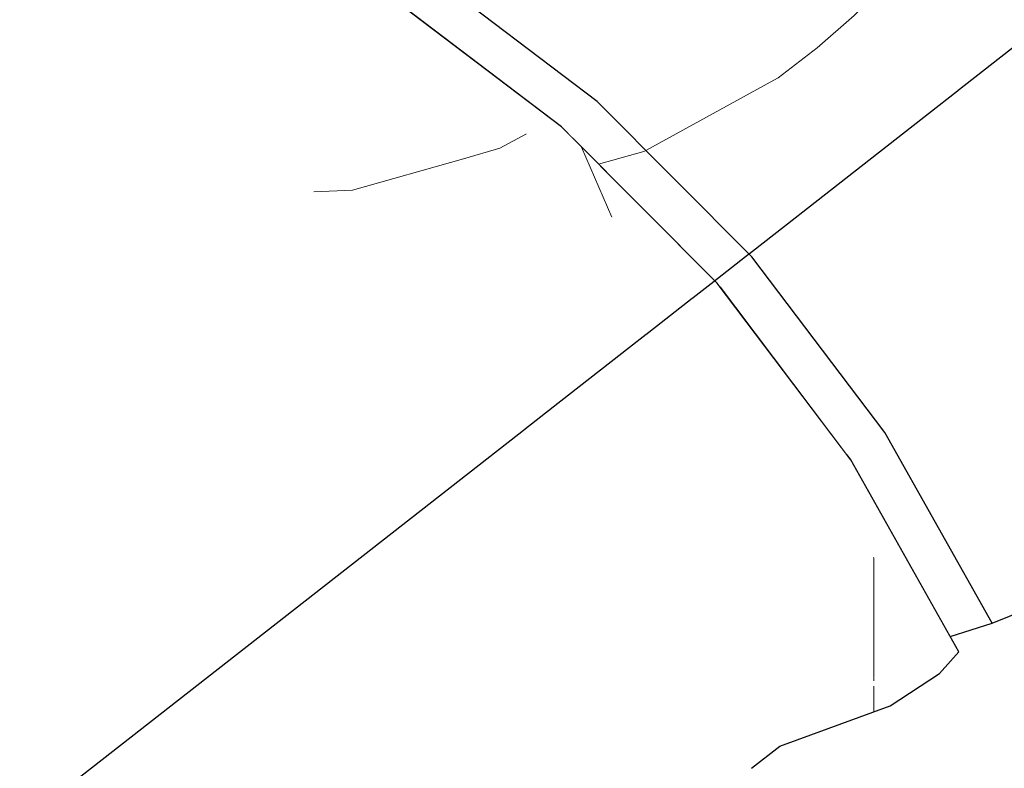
# Model space of a CAD drawing. Header units: millimetres. Extents: x -36478 to 31050, y -14815 to 11827.
# Tile 65 of 256: x -18824 to -18733, y 7377 to 7446. Entities that reach past the tile are written whole.
import ezdxf

# ---------------------------------------------------------------- set-up
doc = ezdxf.new("R2010")
doc.units = ezdxf.units.MM
doc.header["$MEASUREMENT"] = 0
doc.linetypes.add('Wipeout_Contour', pattern=[1000, 0, -1000])
for name, color, linetype in [('Nové_Konstrukce - krov', 7, 'Continuous'), ('Nové_Konstrukce - střechy a skořepiny', 7, 'Continuous'), ('Nové_Výplně - Povrchové', 7, 'Continuous')]:
    doc.layers.add(name, color=color, linetype=linetype)

# ---------------------------------------------------------------- blocks, each defined once
blk = doc.blocks.new('*X13')
at = {"layer": 'Nové_Výplně - Povrchové', "color": 21, "linetype": 'Continuous', "lineweight": 20, "true_color": 0xffaaaa}
for p, q in [((-18739.179, 7423.374), (-18727.702, 7427.167)), ((-18752.238, 7420.846), (-18739.179, 7423.374)), ((-18761.653, 7420.083), (-18752.238, 7420.846))]:
    blk.add_line(p, q, dxfattribs=at)
blk = doc.blocks.new('výplň_6_1', base_point=(0, 0))
at = {"layer": 'Nové_Výplně - Povrchové', "color": 21, "linetype": 'Continuous', "lineweight": 20, "true_color": 0xffaaaa}
blk.add_blockref('*X13', (0, 0), dxfattribs=at)
blk = doc.blocks.new('výplň_2802_1', base_point=(0, 0))
at = {"color": 254, "linetype": 'Wipeout_Contour', "lineweight": 0, "ltscale": 100747.950983}
blk.add_wipeout([(-18743.7, 7407.728), (-18747.215, 7405.685), (-18746.839, 7405.189), (-18737.633, 7388.837), (-18733.754, 7390.062)], dxfattribs=at).dxf.layer = 'Nové_Výplně - Povrchové'
blk = doc.blocks.new('*X5613')
at = {"layer": 'Nové_Výplně - Povrchové', "color": 21, "linetype": 'Continuous', "lineweight": 20, "true_color": 0xffaaaa}
blk.add_line((-18731.386, 7412.396), (-18731.386, 7391.015), dxfattribs=at)
blk = doc.blocks.new('výplň_2806_1', base_point=(0, 0))
at = {"color": 254, "linetype": 'Wipeout_Contour', "lineweight": 0, "ltscale": 80568.841257}
blk.add_wipeout([(-18743.7, 7407.728), (-18733.754, 7390.062), (-18721.572, 7394.964), (-18732.632, 7414.609)], dxfattribs=at).dxf.layer = 'Nové_Výplně - Povrchové'
at = {"layer": 'Nové_Výplně - Povrchové', "color": 21, "linetype": 'Continuous', "lineweight": 20, "true_color": 0xffaaaa}
blk.add_blockref('*X5613', (0, 0), dxfattribs=at)
blk = doc.blocks.new('*X5627')
at = {"layer": 'Nové_Výplně - Povrchové', "color": 21, "linetype": 'Continuous', "lineweight": 20, "true_color": 0xffaaaa}
blk.add_line((-18731.386, 7445.174), (-18731.386, 7432.128), dxfattribs=at)
blk = doc.blocks.new('výplň_2813_1', base_point=(0, 0))
at = {"color": 254, "linetype": 'Wipeout_Contour', "lineweight": 0, "ltscale": 80592.161229}
blk.add_wipeout([(-18737.519, 7440.227), (-18723.042, 7421.11), (-18715.641, 7426.563), (-18730.36, 7446.001)], dxfattribs=at).dxf.layer = 'Nové_Výplně - Povrchové'
at = {"layer": 'Nové_Výplně - Povrchové', "color": 21, "linetype": 'Continuous', "lineweight": 20, "true_color": 0xffaaaa}
blk.add_blockref('*X5627', (0, 0), dxfattribs=at)
blk = doc.blocks.new('výplň_2814_1', base_point=(0, 0))
at = {"color": 254, "linetype": 'Wipeout_Contour', "lineweight": 0, "ltscale": 80663.848527}
blk.add_wipeout([(-18726.702, 7448.652), (-18743.552, 7465.579), (-18747.477, 7463.195), (-18730.36, 7446.001)], dxfattribs=at).dxf.layer = 'Nové_Výplně - Povrchové'
blk = doc.blocks.new('výplň_2843_1', base_point=(0, 0))
at = {"color": 254, "linetype": 'Wipeout_Contour', "lineweight": 0, "ltscale": 80656.79731}
blk.add_wipeout([(-18756.028, 7424.009), (-18758.991, 7421.237), (-18747.215, 7405.685), (-18743.7, 7407.728)], dxfattribs=at).dxf.layer = 'Nové_Výplně - Povrchové'
blk = doc.blocks.new('*X5689')
at = {"layer": 'Nové_Výplně - Povrchové', "color": 21, "linetype": 'Continuous', "lineweight": 20, "true_color": 0xffaaaa}
blk.add_line((-18731.386, 7432.128), (-18731.386, 7415.454), dxfattribs=at)
blk = doc.blocks.new('výplň_2844_1', base_point=(0, 0))
at = {"color": 254, "linetype": 'Wipeout_Contour', "lineweight": 0, "ltscale": 80613.474243}
blk.add_wipeout([(-18732.632, 7414.609), (-18723.042, 7421.11), (-18737.519, 7440.227), (-18746.342, 7432.715)], dxfattribs=at).dxf.layer = 'Nové_Výplně - Povrchové'
at = {"layer": 'Nové_Výplně - Povrchové', "color": 21, "linetype": 'Continuous', "lineweight": 20, "true_color": 0xffaaaa}
blk.add_blockref('*X5689', (0, 0), dxfattribs=at)
blk = doc.blocks.new('výplň_2845_1', base_point=(0, 0))
at = {"color": 254, "linetype": 'Wipeout_Contour', "lineweight": 0, "ltscale": 80638.950732}
blk.add_wipeout([(-18743.7, 7407.728), (-18732.632, 7414.609), (-18746.342, 7432.715), (-18756.028, 7424.009)], dxfattribs=at).dxf.layer = 'Nové_Výplně - Povrchové'
blk = doc.blocks.new('*X5693')
at = {"layer": 'Nové_Výplně - Povrchové', "color": 21, "linetype": 'Continuous', "lineweight": 20, "true_color": 0xffaaaa}
for p, q in [((-18766.022, 7433.787), (-18770.221, 7432.598)), ((-18765.854, 7433.879), (-18766.022, 7433.787))]:
    blk.add_line(p, q, dxfattribs=at)
blk = doc.blocks.new('výplň_2846_1', base_point=(0, 0))
at = {"color": 254, "linetype": 'Wipeout_Contour', "lineweight": 0, "ltscale": 100901.408849}
blk.add_wipeout([(-18770.365, 7438.411), (-18772.652, 7435.04), (-18759.246, 7421.573), (-18758.991, 7421.237), (-18756.028, 7424.009)], dxfattribs=at).dxf.layer = 'Nové_Výplně - Povrchové'
at = {"layer": 'Nové_Výplně - Povrchové', "color": 21, "linetype": 'Continuous', "lineweight": 20, "true_color": 0xffaaaa}
blk.add_blockref('*X5693', (0, 0), dxfattribs=at)
blk = doc.blocks.new('výplň_2847_1', base_point=(0, 0))
at = {"color": 254, "linetype": 'Wipeout_Contour', "lineweight": 0, "ltscale": 100994.226585}
blk.add_wipeout([(-18786.274, 7450.495), (-18787.781, 7446.782), (-18773.673, 7436.066), (-18772.652, 7435.04), (-18770.365, 7438.411)], dxfattribs=at).dxf.layer = 'Nové_Výplně - Povrchové'
blk = doc.blocks.new('*X5697')
at = {"layer": 'Nové_Výplně - Povrchové', "color": 21, "linetype": 'Continuous', "lineweight": 20, "true_color": 0xffaaaa}
blk.add_line((-18753.988, 7440.395), (-18765.854, 7433.879), dxfattribs=at)
blk = doc.blocks.new('výplň_2848_1', base_point=(0, 0))
at = {"color": 254, "linetype": 'Wipeout_Contour', "lineweight": 0, "ltscale": 80715.171244}
blk.add_wipeout([(-18756.028, 7424.009), (-18746.342, 7432.715), (-18762.285, 7448.73), (-18770.365, 7438.411)], dxfattribs=at).dxf.layer = 'Nové_Výplně - Povrchové'
at = {"layer": 'Nové_Výplně - Povrchové', "color": 21, "linetype": 'Continuous', "lineweight": 20, "true_color": 0xffaaaa}
blk.add_blockref('*X5697', (0, 0), dxfattribs=at)
blk = doc.blocks.new('*X5699')
at = {"layer": 'Nové_Výplně - Povrchové', "color": 21, "linetype": 'Continuous', "lineweight": 20, "true_color": 0xffaaaa}
for p, q in [((-18739.169, 7454.85), (-18740.42, 7453.132)), ((-18740.42, 7453.132), (-18743.36, 7449.654)), ((-18743.36, 7449.654), (-18745.116, 7447.859)), ((-18731.386, 7447.031), (-18731.386, 7445.174))]:
    blk.add_line(p, q, dxfattribs=at)
blk = doc.blocks.new('výplň_2849_1', base_point=(0, 0))
at = {"color": 254, "linetype": 'Wipeout_Contour', "lineweight": 0, "ltscale": 80677.670616}
blk.add_wipeout([(-18737.519, 7440.227), (-18730.36, 7446.001), (-18747.477, 7463.195), (-18754.353, 7457.138)], dxfattribs=at).dxf.layer = 'Nové_Výplně - Povrchové'
at = {"layer": 'Nové_Výplně - Povrchové', "color": 21, "linetype": 'Continuous', "lineweight": 20, "true_color": 0xffaaaa}
blk.add_blockref('*X5699', (0, 0), dxfattribs=at)
blk = doc.blocks.new('*X5701')
at = {"layer": 'Nové_Výplně - Povrchové', "color": 21, "linetype": 'Continuous', "lineweight": 20, "true_color": 0xffaaaa}
for p, q in [((-18745.116, 7447.859), (-18746.545, 7446.398)), ((-18746.545, 7446.398), (-18749.957, 7443.382)), ((-18749.957, 7443.382), (-18753.579, 7440.62)), ((-18753.579, 7440.62), (-18753.988, 7440.395))]:
    blk.add_line(p, q, dxfattribs=at)
blk = doc.blocks.new('výplň_2850_1', base_point=(0, 0))
at = {"color": 254, "linetype": 'Wipeout_Contour', "lineweight": 0, "ltscale": 80696.007133}
blk.add_wipeout([(-18746.342, 7432.715), (-18737.519, 7440.227), (-18754.353, 7457.138), (-18762.285, 7448.73)], dxfattribs=at).dxf.layer = 'Nové_Výplně - Povrchové'
at = {"layer": 'Nové_Výplně - Povrchové', "color": 21, "linetype": 'Continuous', "lineweight": 20, "true_color": 0xffaaaa}
blk.add_blockref('*X5701', (0, 0), dxfattribs=at)
blk = doc.blocks.new('výplň_2851_1', base_point=(0, 0))
at = {"color": 254, "linetype": 'Wipeout_Contour', "lineweight": 0, "ltscale": 80795.171316}
blk.add_wipeout([(-18779.977, 7462.169), (-18786.274, 7450.495), (-18770.365, 7438.411), (-18762.285, 7448.73)], dxfattribs=at).dxf.layer = 'Nové_Výplně - Povrchové'
blk = doc.blocks.new('výplň_2866_1', base_point=(0, 0))
at = {"color": 254, "linetype": 'Wipeout_Contour', "lineweight": 0, "ltscale": 80643.056304}
blk.add_wipeout([(-18756.052, 7376.609), (-18753.422, 7378.655), (-18762.42, 7394.637), (-18765.05, 7392.592)], dxfattribs=at).dxf.layer = 'Nové_Výplně - Povrchové'
blk = doc.blocks.new('*X5735')
at = {"layer": 'Nové_Výplně - Povrchové', "color": 21, "linetype": 'Continuous', "lineweight": 20, "true_color": 0xffaaaa}
for p, q in [((-18744.726, 7385.07), (-18744.726, 7384.709)), ((-18744.726, 7384.209), (-18744.726, 7381.834))]:
    blk.add_line(p, q, dxfattribs=at)
blk = doc.blocks.new('výplň_2867_1', base_point=(0, 0))
at = {"color": 254, "linetype": 'Wipeout_Contour', "lineweight": 0, "ltscale": 80624.94582}
blk.add_wipeout([(-18753.239, 7400.19), (-18762.42, 7394.637), (-18753.422, 7378.655), (-18743.216, 7382.387)], dxfattribs=at).dxf.layer = 'Nové_Výplně - Povrchové'
at = {"layer": 'Nové_Výplně - Povrchové', "color": 21, "linetype": 'Continuous', "lineweight": 20, "true_color": 0xffaaaa}
blk.add_blockref('*X5735', (0, 0), dxfattribs=at)
blk = doc.blocks.new('*X5737')
at = {"layer": 'Nové_Výplně - Povrchové', "color": 21, "linetype": 'Continuous', "lineweight": 20, "true_color": 0xffaaaa}
blk.add_line((-18744.726, 7396.192), (-18744.726, 7385.07), dxfattribs=at)
blk = doc.blocks.new('výplň_2868_1', base_point=(0, 0))
at = {"color": 254, "linetype": 'Wipeout_Contour', "lineweight": 0, "ltscale": 80604.292631}
blk.add_wipeout([(-18753.239, 7400.19), (-18743.216, 7382.387), (-18738.645, 7385.391), (-18748.802, 7403.432)], dxfattribs=at).dxf.layer = 'Nové_Výplně - Povrchové'
at = {"layer": 'Nové_Výplně - Povrchové', "color": 21, "linetype": 'Continuous', "lineweight": 20, "true_color": 0xffaaaa}
blk.add_blockref('*X5737', (0, 0), dxfattribs=at)
blk = doc.blocks.new('výplň_2869_1', base_point=(0, 0))
at = {"color": 254, "linetype": 'Wipeout_Contour', "lineweight": 0, "ltscale": 80596.107021}
blk.add_wipeout([(-18738.645, 7385.391), (-18736.831, 7387.411), (-18746.839, 7405.189), (-18748.802, 7403.432)], dxfattribs=at).dxf.layer = 'Nové_Výplně - Povrchové'
blk = doc.blocks.new('výplň_2870_1', base_point=(0, 0))
at = {"color": 254, "linetype": 'Wipeout_Contour', "lineweight": 0, "ltscale": 80663.393288}
blk.add_wipeout([(-18759.246, 7421.573), (-18761.393, 7420.059), (-18748.802, 7403.432), (-18746.839, 7405.189)], dxfattribs=at).dxf.layer = 'Nové_Výplně - Povrchové'
blk = doc.blocks.new('výplň_2884_1', base_point=(0, 0))
at = {"color": 254, "linetype": 'Wipeout_Contour', "lineweight": 0, "ltscale": 80671.617602}
blk.add_wipeout([(-18761.393, 7420.059), (-18765.663, 7416.597), (-18753.239, 7400.19), (-18748.802, 7403.432)], dxfattribs=at).dxf.layer = 'Nové_Výplně - Povrchové'
blk = doc.blocks.new('výplň_2885_1', base_point=(0, 0))
at = {"color": 254, "linetype": 'Wipeout_Contour', "lineweight": 0, "ltscale": 80703.069427}
blk.add_wipeout([(-18762.42, 7394.637), (-18773.574, 7409.367), (-18776.204, 7407.321), (-18765.05, 7392.592)], dxfattribs=at).dxf.layer = 'Nové_Výplně - Povrchové'
blk = doc.blocks.new('výplň_2886_1', base_point=(0, 0))
at = {"color": 254, "linetype": 'Wipeout_Contour', "lineweight": 0, "ltscale": 80688.38469}
blk.add_wipeout([(-18765.663, 7416.597), (-18773.574, 7409.367), (-18762.42, 7394.637), (-18753.239, 7400.19)], dxfattribs=at).dxf.layer = 'Nové_Výplně - Povrchové'
blk = doc.blocks.new('výplň_2887_1', base_point=(0, 0))
at = {"color": 254, "linetype": 'Wipeout_Contour', "lineweight": 0, "ltscale": 80805.517164}
blk.add_wipeout([(-18888.662, 7296.449), (-18877.432, 7282.202), (-18756.052, 7376.609), (-18765.05, 7392.591)], dxfattribs=at).dxf.layer = 'Nové_Výplně - Povrchové'
blk = doc.blocks.new('výplň_2888_1', base_point=(0, 0))
at = {"color": 254, "linetype": 'Wipeout_Contour', "lineweight": 0, "ltscale": 101117.431419}
blk.add_wipeout([(-18901.951, 7309.518), (-18889.245, 7297.19), (-18888.662, 7296.449), (-18765.05, 7392.591), (-18776.204, 7407.321)], dxfattribs=at).dxf.layer = 'Nové_Výplně - Povrchové'
blk = doc.blocks.new('výplň_2889_1', base_point=(0, 0))
at = {"color": 254, "linetype": 'Wipeout_Contour', "lineweight": 0, "ltscale": 80768.325276}
blk.add_wipeout([(-18776.204, 7407.321), (-18773.574, 7409.367), (-18786.544, 7422.396), (-18789.174, 7420.35)], dxfattribs=at).dxf.layer = 'Nové_Výplně - Povrchové'
blk = doc.blocks.new('výplň_2890_1', base_point=(0, 0))
at = {"color": 254, "linetype": 'Wipeout_Contour', "lineweight": 0, "ltscale": 101467.697233}
blk.add_wipeout([(-18956.038, 7351.341), (-18955.612, 7349.378), (-18943.674, 7342.776), (-18818.946, 7439.787), (-18834.842, 7445.604)], dxfattribs=at).dxf.layer = 'Nové_Výplně - Povrchové'
blk = doc.blocks.new('výplň_2891_1', base_point=(0, 0))
at = {"color": 254, "linetype": 'Wipeout_Contour', "lineweight": 0, "ltscale": 121695.785025}
blk.add_wipeout([(-18818.946, 7439.787), (-18943.674, 7342.776), (-18940.592, 7341.072), (-18938.512, 7339.531), (-18929.923, 7333.006), (-18803.567, 7431.283)], dxfattribs=at).dxf.layer = 'Nové_Výplně - Povrchové'
blk = doc.blocks.new('výplň_2892_1', base_point=(0, 0))
at = {"color": 254, "linetype": 'Wipeout_Contour', "lineweight": 0, "ltscale": 101293.271901}
blk.add_wipeout([(-18929.923, 7333.006), (-18920.645, 7325.959), (-18916.233, 7321.527), (-18789.174, 7420.35), (-18803.567, 7431.283)], dxfattribs=at).dxf.layer = 'Nové_Výplně - Povrchové'
blk = doc.blocks.new('výplň_2893_1', base_point=(0, 0))
at = {"color": 254, "linetype": 'Wipeout_Contour', "lineweight": 0, "ltscale": 121482.261945}
blk.add_wipeout([(-18789.174, 7420.35), (-18916.233, 7321.527), (-18912.576, 7317.854), (-18904.119, 7311.623), (-18901.951, 7309.518), (-18776.204, 7407.321)], dxfattribs=at).dxf.layer = 'Nové_Výplně - Povrchové'
blk = doc.blocks.new('výplň_2895_1', base_point=(0, 0))
at = {"color": 254, "linetype": 'Wipeout_Contour', "lineweight": 0, "ltscale": 304049.447702}
blk.add_wipeout([(-18832.06, 7460.097), (-18967.587, 7354.688), (-18963.482, 7353.186), (-18956.882, 7351.987), (-18832.062, 7449.069), (-18830.981, 7459.241), (-18827.585, 7463.274), (-18824.471, 7464.156), (-18820.886, 7462.845), (-18820.844, 7466.325), (-18820.321, 7469.228), (-18823.108, 7467.06), (-18824.318, 7476.604), (-18827.433, 7475.722), (-18830.829, 7471.689)], dxfattribs=at).dxf.layer = 'Nové_Výplně - Povrchové'
blk = doc.blocks.new('*X5793')
at = {"layer": 'Nové_Výplně - Povrchové', "color": 21, "linetype": 'Continuous', "lineweight": 20, "true_color": 0xffaaaa}
blk.add_line((-18768.981, 7427.682), (-18771.807, 7434.192), dxfattribs=at)
blk = doc.blocks.new('výplň_2896_1', base_point=(0, 0))
at = {"color": 254, "linetype": 'Wipeout_Contour', "lineweight": 0, "ltscale": 80736.549052}
blk.add_wipeout([(-18761.393, 7420.059), (-18759.246, 7421.573), (-18773.673, 7436.066), (-18776.034, 7434.767)], dxfattribs=at).dxf.layer = 'Nové_Výplně - Povrchové'
at = {"layer": 'Nové_Výplně - Povrchové', "color": 21, "linetype": 'Continuous', "lineweight": 20, "true_color": 0xffaaaa}
blk.add_blockref('*X5793', (0, 0), dxfattribs=at)
blk = doc.blocks.new('výplň_2897_1', base_point=(0, 0))
at = {"color": 254, "linetype": 'Wipeout_Contour', "lineweight": 0, "ltscale": 80757.364107}
blk.add_wipeout([(-18780.111, 7431.11), (-18786.544, 7422.396), (-18773.574, 7409.367), (-18765.663, 7416.597)], dxfattribs=at).dxf.layer = 'Nové_Výplně - Povrchové'
blk = doc.blocks.new('výplň_2898_1', base_point=(0, 0))
at = {"color": 254, "linetype": 'Wipeout_Contour', "lineweight": 0, "ltscale": 80744.818253}
blk.add_wipeout([(-18776.034, 7434.767), (-18780.111, 7431.11), (-18765.663, 7416.597), (-18761.393, 7420.059)], dxfattribs=at).dxf.layer = 'Nové_Výplně - Povrchové'
blk = doc.blocks.new('výplň_2899_1', base_point=(0, 0))
at = {"color": 254, "linetype": 'Wipeout_Contour', "lineweight": 0, "ltscale": 80836.829992}
blk.add_wipeout([(-18786.544, 7422.396), (-18800.937, 7433.328), (-18803.567, 7431.283), (-18789.174, 7420.35)], dxfattribs=at).dxf.layer = 'Nové_Výplně - Povrchové'
blk = doc.blocks.new('*X5801')
at = {"layer": 'Nové_Výplně - Povrchové', "color": 21, "linetype": 'Continuous', "lineweight": 20, "true_color": 0xffaaaa}
for p, q in [((-18782.753, 7433.117), (-18793.023, 7430.21)), ((-18793.023, 7430.21), (-18796.598, 7430.033))]:
    blk.add_line(p, q, dxfattribs=at)
blk = doc.blocks.new('výplň_2900_1', base_point=(0, 0))
at = {"color": 254, "linetype": 'Wipeout_Contour', "lineweight": 0, "ltscale": 80829.775289}
blk.add_wipeout([(-18800.937, 7433.328), (-18786.544, 7422.396), (-18780.111, 7431.11), (-18796.143, 7443.288)], dxfattribs=at).dxf.layer = 'Nové_Výplně - Povrchové'
at = {"layer": 'Nové_Výplně - Povrchové', "color": 21, "linetype": 'Continuous', "lineweight": 20, "true_color": 0xffaaaa}
blk.add_blockref('*X5801', (0, 0), dxfattribs=at)
blk = doc.blocks.new('*X5803')
at = {"layer": 'Nové_Výplně - Povrchové', "color": 21, "linetype": 'Continuous', "lineweight": 20, "true_color": 0xffaaaa}
for p, q in [((-18776.904, 7435.427), (-18779.363, 7434.077)), ((-18779.363, 7434.077), (-18782.753, 7433.117))]:
    blk.add_line(p, q, dxfattribs=at)
blk = doc.blocks.new('výplň_2901_1', base_point=(0, 0))
at = {"color": 254, "linetype": 'Wipeout_Contour', "lineweight": 0, "ltscale": 80821.656417}
blk.add_wipeout([(-18796.143, 7443.288), (-18780.111, 7431.11), (-18776.034, 7434.767), (-18792.281, 7447.108)], dxfattribs=at).dxf.layer = 'Nové_Výplně - Povrchové'
at = {"layer": 'Nové_Výplně - Povrchové', "color": 21, "linetype": 'Continuous', "lineweight": 20, "true_color": 0xffaaaa}
blk.add_blockref('*X5803', (0, 0), dxfattribs=at)
blk = doc.blocks.new('výplň_2902_1', base_point=(0, 0))
at = {"color": 254, "linetype": 'Wipeout_Contour', "lineweight": 0, "ltscale": 80975.193152}
blk.add_wipeout([(-18832.212, 7447.65), (-18834.842, 7445.604), (-18818.946, 7439.787), (-18816.316, 7441.832)], dxfattribs=at).dxf.layer = 'Nové_Výplně - Povrchové'
blk = doc.blocks.new('výplň_2903_1', base_point=(0, 0))
at = {"color": 254, "linetype": 'Wipeout_Contour', "lineweight": 0, "ltscale": 80906.493318}
blk.add_wipeout([(-18800.937, 7433.328), (-18816.316, 7441.832), (-18818.946, 7439.787), (-18803.567, 7431.283)], dxfattribs=at).dxf.layer = 'Nové_Výplně - Povrchové'
blk = doc.blocks.new('výplň_2904_1', base_point=(0, 0))
at = {"color": 254, "linetype": 'Wipeout_Contour', "lineweight": 0, "ltscale": 80813.337637}
blk.add_wipeout([(-18773.673, 7436.066), (-18789.683, 7448.226), (-18792.281, 7447.108), (-18776.034, 7434.767)], dxfattribs=at).dxf.layer = 'Nové_Výplně - Povrchové'
blk = doc.blocks.new('výplň_2906_1', base_point=(0, 0))
at = {"color": 254, "linetype": 'Wipeout_Contour', "lineweight": 0, "ltscale": 80903.407895}
blk.add_wipeout([(-18816.316, 7441.832), (-18800.937, 7433.328), (-18796.143, 7443.288), (-18813.274, 7452.761)], dxfattribs=at).dxf.layer = 'Nové_Výplně - Povrchové'
blk = doc.blocks.new('výplň_2907_1', base_point=(0, 0))
at = {"color": 254, "linetype": 'Wipeout_Contour', "lineweight": 0, "ltscale": 80899.786376}
blk.add_wipeout([(-18796.143, 7443.288), (-18792.281, 7447.108), (-18809.641, 7456.707), (-18813.274, 7452.761)], dxfattribs=at).dxf.layer = 'Nové_Výplně - Povrchové'
blk = doc.blocks.new('výplň_2909_1', base_point=(0, 0))
at = {"color": 254, "linetype": 'Wipeout_Contour', "lineweight": 0, "ltscale": 101227.324189}
blk.add_wipeout([(-18832.062, 7449.069), (-18832.212, 7447.65), (-18816.316, 7441.832), (-18813.274, 7452.761), (-18830.981, 7459.241)], dxfattribs=at).dxf.layer = 'Nové_Výplně - Povrchové'

msp = doc.modelspace()

# ---------------------------------------------------------------- block references
at = {"layer": 'Nové_Výplně - Povrchové', "color": 21, "linetype": 'Continuous', "lineweight": 20, "true_color": 0xffaaaa}
msp.add_blockref('výplň_6_1', (0, 0), dxfattribs=at)

# ---------------------------------------------------------------- next in the draw order: block references
for name in ['výplň_2813_1', 'výplň_2802_1', 'výplň_2866_1']:
    msp.add_blockref(name, (0, 0), dxfattribs=at)

# ---------------------------------------------------------------- next in the draw order: block references
for name in ['výplň_2814_1', 'výplň_2806_1']:
    msp.add_blockref(name, (0, 0), dxfattribs=at)

# ---------------------------------------------------------------- next in the draw order: linework, layer by layer
at = {"layer": 'Nové_Konstrukce - krov', "color": 1, "linetype": 'Continuous', "lineweight": 25}
msp.add_line((-18733.754, 7390.062), (-18721.572, 7394.964), dxfattribs=at)

# ---------------------------------------------------------------- next in the draw order: block references
at = {"layer": 'Nové_Výplně - Povrchové', "color": 21, "linetype": 'Continuous', "lineweight": 20, "true_color": 0xffaaaa}
for name in ['výplň_2843_1', 'výplň_2867_1']:
    msp.add_blockref(name, (0, 0), dxfattribs=at)

# ---------------------------------------------------------------- next in the draw order: block references
for name in ['výplň_2844_1', 'výplň_2868_1']:
    msp.add_blockref(name, (0, 0), dxfattribs=at)

# ---------------------------------------------------------------- next in the draw order: linework, layer by layer
at = {"layer": 'Nové_Konstrukce - krov', "color": 1, "linetype": 'Continuous', "lineweight": 25}
msp.add_line((-18753.422, 7378.655), (-18743.216, 7382.387), dxfattribs=at)

# ---------------------------------------------------------------- next in the draw order: block references
at = {"layer": 'Nové_Výplně - Povrchové', "color": 21, "linetype": 'Continuous', "lineweight": 20, "true_color": 0xffaaaa}
for name in ['výplň_2845_1', 'výplň_2869_1']:
    msp.add_blockref(name, (0, 0), dxfattribs=at)

# ---------------------------------------------------------------- next in the draw order: linework, layer by layer
at = {"layer": 'Nové_Konstrukce - krov', "color": 1, "linetype": 'Continuous', "lineweight": 25}
for p, q in [((-18733.754, 7390.062), (-18743.7, 7407.728)), ((-18737.633, 7388.837), (-18733.754, 7390.062)), ((-18738.645, 7385.391), (-18736.831, 7387.411)), ((-18743.216, 7382.387), (-18738.645, 7385.391))]:
    msp.add_line(p, q, dxfattribs=at)

# ---------------------------------------------------------------- next in the draw order: block references
at = {"layer": 'Nové_Výplně - Povrchové', "color": 21, "linetype": 'Continuous', "lineweight": 20, "true_color": 0xffaaaa}
msp.add_blockref('výplň_2846_1', (0, 0), dxfattribs=at)

# ---------------------------------------------------------------- next in the draw order: block references
for name in ['výplň_2847_1', 'výplň_2870_1']:
    msp.add_blockref(name, (0, 0), dxfattribs=at)

# ---------------------------------------------------------------- next in the draw order: linework, layer by layer
at = {"layer": 'Nové_Konstrukce - krov', "color": 1, "linetype": 'Continuous', "lineweight": 25}
msp.add_line((-18736.831, 7387.411), (-18746.839, 7405.189), dxfattribs=at)

# ---------------------------------------------------------------- next in the draw order: block references
at = {"layer": 'Nové_Výplně - Povrchové', "color": 21, "linetype": 'Continuous', "lineweight": 20, "true_color": 0xffaaaa}
for name in ['výplň_2848_1', 'výplň_2884_1']:
    msp.add_blockref(name, (0, 0), dxfattribs=at)

# ---------------------------------------------------------------- next in the draw order: block references
for name in ['výplň_2849_1', 'výplň_2885_1']:
    msp.add_blockref(name, (0, 0), dxfattribs=at)

# ---------------------------------------------------------------- next in the draw order: block references
for name in ['výplň_2850_1', 'výplň_2886_1', 'výplň_2887_1']:
    msp.add_blockref(name, (0, 0), dxfattribs=at)

# ---------------------------------------------------------------- next in the draw order: linework, layer by layer
at = {"layer": 'Nové_Konstrukce - krov', "color": 1, "linetype": 'Continuous', "lineweight": 25}
for p, q in [((-18743.7, 7407.728), (-18756.028, 7424.009)), ((-18756.052, 7376.609), (-18753.422, 7378.655))]:
    msp.add_line(p, q, dxfattribs=at)

# ---------------------------------------------------------------- next in the draw order: block references
at = {"layer": 'Nové_Výplně - Povrchové', "color": 21, "linetype": 'Continuous', "lineweight": 20, "true_color": 0xffaaaa}
for name in ['výplň_2851_1', 'výplň_2888_1']:
    msp.add_blockref(name, (0, 0), dxfattribs=at)

# ---------------------------------------------------------------- next in the draw order: block references
for name in ['výplň_2890_1', 'výplň_2889_1']:
    msp.add_blockref(name, (0, 0), dxfattribs=at)

# ---------------------------------------------------------------- next in the draw order: block references
msp.add_blockref('výplň_2891_1', (0, 0), dxfattribs=at)

# ---------------------------------------------------------------- next in the draw order: block references
msp.add_blockref('výplň_2892_1', (0, 0), dxfattribs=at)

# ---------------------------------------------------------------- next in the draw order: block references
msp.add_blockref('výplň_2893_1', (0, 0), dxfattribs=at)

# ---------------------------------------------------------------- next in the draw order: block references
for name in ['výplň_2895_1', 'výplň_2896_1']:
    msp.add_blockref(name, (0, 0), dxfattribs=at)

# ---------------------------------------------------------------- next in the draw order: linework, layer by layer
at = {"layer": 'Nové_Konstrukce - krov', "color": 1, "linetype": 'Continuous', "lineweight": 25}
msp.add_line((-18746.839, 7405.189), (-18759.246, 7421.573), dxfattribs=at)

# ---------------------------------------------------------------- next in the draw order: block references
at = {"layer": 'Nové_Výplně - Povrchové', "color": 21, "linetype": 'Continuous', "lineweight": 20, "true_color": 0xffaaaa}
for name in ['výplň_2902_1', 'výplň_2897_1']:
    msp.add_blockref(name, (0, 0), dxfattribs=at)

# ---------------------------------------------------------------- next in the draw order: block references
for name in ['výplň_2898_1', 'výplň_2899_1']:
    msp.add_blockref(name, (0, 0), dxfattribs=at)

# ---------------------------------------------------------------- next in the draw order: linework, layer by layer
at = {"layer": 'Nové_Konstrukce - krov', "color": 1, "linetype": 'Continuous', "lineweight": 25}
msp.add_line((-18756.028, 7424.009), (-18770.365, 7438.411), dxfattribs=at)

# ---------------------------------------------------------------- next in the draw order: block references
at = {"layer": 'Nové_Výplně - Povrchové', "color": 21, "linetype": 'Continuous', "lineweight": 20, "true_color": 0xffaaaa}
msp.add_blockref('výplň_2900_1', (0, 0), dxfattribs=at)

# ---------------------------------------------------------------- next in the draw order: block references
for name in ['výplň_2901_1', 'výplň_2903_1']:
    msp.add_blockref(name, (0, 0), dxfattribs=at)

# ---------------------------------------------------------------- next in the draw order: block references
for name in ['výplň_2906_1', 'výplň_2904_1']:
    msp.add_blockref(name, (0, 0), dxfattribs=at)

# ---------------------------------------------------------------- next in the draw order: linework, layer by layer
at = {"layer": 'Nové_Konstrukce - krov', "color": 1, "linetype": 'Continuous', "lineweight": 25}
for p, q in [((-18770.365, 7438.411), (-18786.274, 7450.495)), ((-18773.673, 7436.066), (-18789.683, 7448.226)), ((-18759.246, 7421.573), (-18773.673, 7436.066))]:
    msp.add_line(p, q, dxfattribs=at)

# ---------------------------------------------------------------- next in the draw order: block references
at = {"layer": 'Nové_Výplně - Povrchové', "color": 21, "linetype": 'Continuous', "lineweight": 20, "true_color": 0xffaaaa}
msp.add_blockref('výplň_2907_1', (0, 0), dxfattribs=at)

# ---------------------------------------------------------------- next in the draw order: block references
msp.add_blockref('výplň_2909_1', (0, 0), dxfattribs=at)

# ---------------------------------------------------------------- next in the draw order: linework, layer by layer
at = {"layer": 'Nové_Konstrukce - střechy a skořepiny', "color": 1, "linetype": 'Continuous', "lineweight": 25}
msp.add_line((-14406.177, 10825.99), (-19182.706, 7090.827), dxfattribs=at)

doc.saveas('drawing.dxf')
